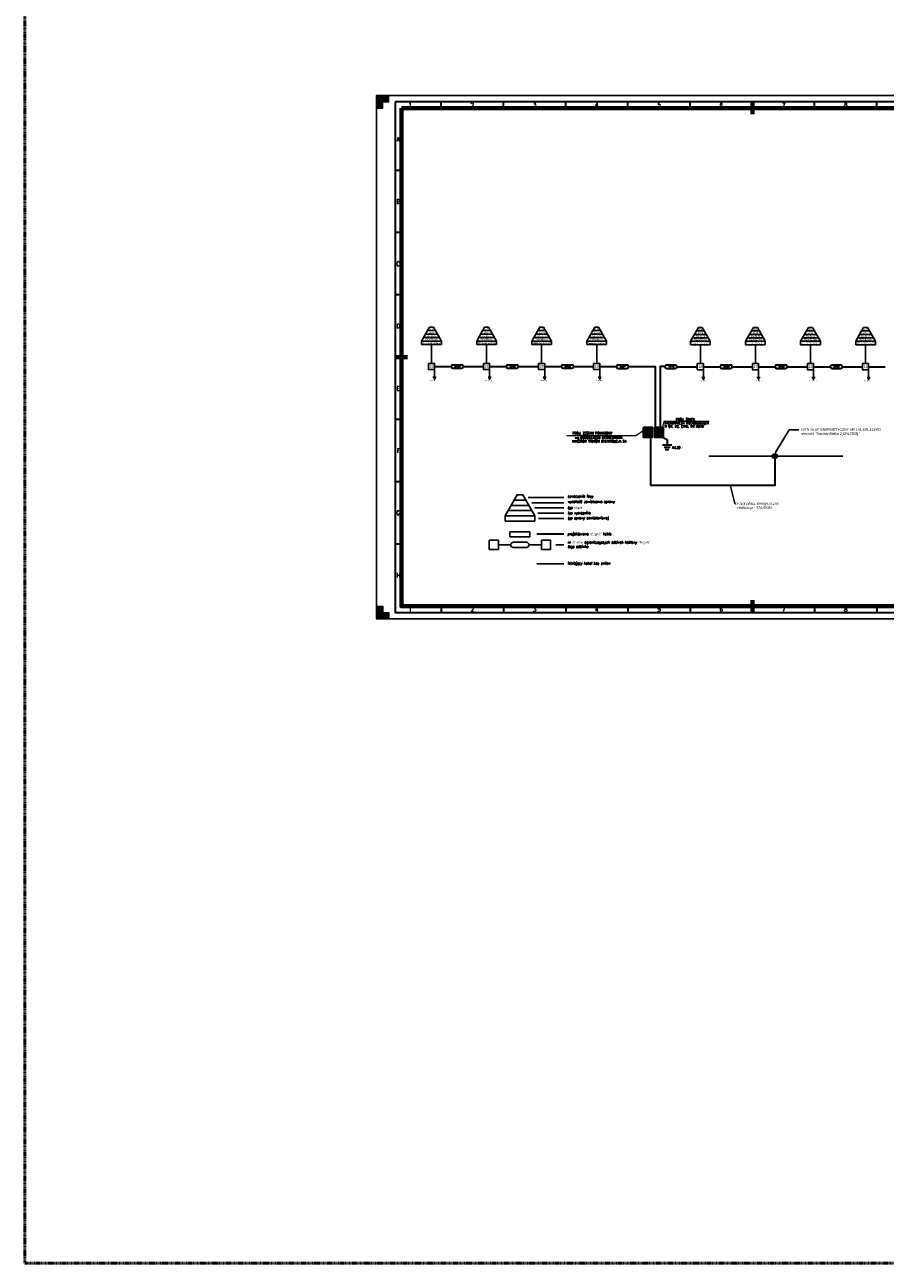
# Model space of a CAD drawing. Header units: metres. Extents: x 7168 to 12828, y 1523 to 3619.
# Tile 1 of 133: x 7168 to 7859, y 1523 to 2517. Entities that reach past the tile are written whole.
import ezdxf
from ezdxf import colors
from ezdxf.entities.mleader import LeaderData, LeaderLine
from ezdxf.enums import TextEntityAlignment as Align
from ezdxf.math import Vec2, Vec3

# ---------------------------------------------------------------- set-up
doc = ezdxf.new("R2010")
doc.units = ezdxf.units.M
doc.linetypes.add('DASHDOT', pattern=[1, 0.5, -0.25, 0, -0.25])
doc.linetypes.add('DASHEDX2', pattern=[1.5, 1, -0.5])
for name, color, linetype in [('!_Rysunek', 4, 'Continuous'), ('AL 4x25', 250, 'Continuous'), ('DIM', 7, 'Continuous'), ('EE_SYGOCHR_SYM', 1, 'Continuous'), ('EE_UZAB_SYM', 3, 'Continuous')]:
    doc.layers.add(name, color=color, linetype=linetype)
for name, color, linetype, lineweight in [('219-Linia granicy', 7, 'Continuous', 0), ('CP_FRAME', 217, 'Continuous', 70), ('CP_FRCENTR', 217, 'Continuous', 70), ('CP_FRMARK', 253, 'Continuous', 15), ('CP_FRREF', 251, 'Continuous', 35), ('CP_LINENORM', 251, 'Continuous', 25), ('CP_TEXTNORM', 53, 'Continuous', 25), ('el1', 1, 'Continuous', 35), ('proj. słupy', 1, 'Continuous', 30), ('słupy', 250, 'Continuous', 25)]:
    doc.layers.add(name, color=color, linetype=linetype, lineweight=lineweight)
doc.layers.add('schem', color=7, linetype='Continuous', lineweight=30, true_color=0x000000)
doc.styles.add('0STANDARD', font='simplex.shx', dxfattribs={"width": 0.9, "oblique": 5})
doc.styles.add('CP_TXTCON', font='ROMANS.SHX', dxfattribs={"width": 0.8})
doc.styles.add('SIMPLEX', font='simplex.shx', dxfattribs={"oblique": 15, "height": 6})
doc.styles.get("Standard").update_dxf_attribs({"font": 'arial.ttf'})

# ---------------------------------------------------------------- blocks, each defined once
blk = doc.blocks.new('*U47')
at = {"layer": 'słupy', "true_color": 0xffffff}
h = blk.add_hatch(color=7, dxfattribs=at)
edge = h.paths.add_edge_path()
edge.add_arc((0, 0), 2.46, 0, 360)
edge = h.paths.add_edge_path(flags=16)
edge.add_arc((0, 0), 1.48, 0, 360)
h = blk.add_hatch(color=7, dxfattribs=at)
h.set_gradient(color1=(255, 255, 255), tint=0.41, name='CYLINDER')
edge = h.paths.add_edge_path()
edge.add_arc((0, 0), 1.48, 0, 360)
at = {"layer": 'proj. słupy'}
for radius in [2.46, 1.48]:
    blk.add_circle((0, 0), radius, dxfattribs=at)
at = {"layer": 'słupy'}
blk.add_circle((0, 0), 2.46, dxfattribs=at)
blk = doc.blocks.new('CP_TEXTREFA2')
for p, q in [((-537, 405), (-537, 410)), ((-487, 405), (-487, 410)), ((-437, 405), (-437, 410)), ((-387, 405), (-387, 410)), ((-337, 405), (-337, 410)), ((-287, 410), (-287, 405)), ((-237, 405), (-237, 410)), ((-187, 405), (-187, 410)), ((-137, 405), (-137, 410)), ((-87, 405), (-87, 410)), ((-37, 405), (-37, 410)), ((-569, 355), (-574, 355)), ((-5, 355), (0, 355)), ((-569, 305), (-574, 305)), ((-5, 305), (0, 305)), ((-569, 255), (-574, 255)), ((-5, 255), (0, 255)), ((-574, 205), (-569, 205)), ((0, 205), (-5, 205)), ((-569, 155), (-574, 155)), ((-5, 155), (0, 155)), ((-569, 105), (-574, 105)), ((-5, 105), (0, 105)), ((-569, 55), (-574, 55)), ((-5, 55), (0, 55)), ((-537, 5), (-537, 0)), ((-487, 5), (-487, 0)), ((-437, 5), (-437, 0)), ((-387, 5), (-387, 0)), ((-337, 5), (-337, 0)), ((-287, 0), (-287, 5)), ((-237, 5), (-237, 0)), ((-187, 5), (-187, 0)), ((-137, 5), (-137, 0)), ((-87, 5), (-87, 0)), ((-37, 5), (-37, 0))]:
    blk.add_line(p, q)
for points in [[(-574, 410), (-574, 0), (0, 0), (0, 410)], [(-569, 405), (-569, 5), (-5, 5), (-5, 405)]]:
    blk.add_lwpolyline(points, close=True)
at = {"layer": 'CP_TEXTNORM', "linetype": 'ByBlock', "style": 'CP_TXTCON', "width": 0.8}
for s, p in [('1', (-562, 407.5)), ('2', (-512, 407.5)), ('3', (-462, 407.5)), ('4', (-412, 407.5)), ('5', (-362, 407.5)), ('6', (-312, 407.5)), ('7', (-262, 407.5)), ('8', (-212, 407.5)), ('9', (-162, 407.5)), ('10', (-112, 407.5)), ('11', (-62, 407.5)), ('12', (-12, 407.5)), ('A', (-571.5, 380)), ('A', (-2.5, 380)), ('B', (-571.5, 330)), ('B', (-2.5, 330)), ('C', (-571.5, 280)), ('C', (-2.5, 280)), ('D', (-571.5, 230)), ('D', (-2.5, 230)), ('E', (-571.5, 180)), ('E', (-2.5, 180)), ('F', (-571.5, 130)), ('F', (-2.5, 130)), ('G', (-571.5, 80)), ('G', (-2.5, 80)), ('H', (-571.5, 30)), ('H', (-2.5, 30)), ('1', (-562, 2.5)), ('2', (-512, 2.5)), ('3', (-462, 2.5)), ('4', (-412, 2.5)), ('5', (-362, 2.5)), ('6', (-312, 2.5)), ('7', (-262, 2.5)), ('8', (-212, 2.5)), ('9', (-162, 2.5)), ('10', (-112, 2.5)), ('11', (-62, 2.5)), ('A2', (-12, 2.5))]:
    blk.add_text(s, height=3.5, dxfattribs=at).set_placement(p, align=Align.MIDDLE)
blk = doc.blocks.new('2d_iso_5457_a2_zp5y')
at = {"layer": 'CP_FRMARK'}
for points in [[(10, 415), (10, 420), (0, 420), (0, 410), (5, 410), (5, 415)], [(589, 415), (589, 410), (594, 410), (594, 420), (584, 420), (584, 415)], [(5, 5), (5, 10), (0, 10), (0, 0), (10, 0), (10, 5)], [(589, 5), (584, 5), (584, 0), (589, 0), (594, 0), (594, 5), (594, 10), (589, 10)]]:
    blk.add_hatch(color=256, dxfattribs=at).paths.add_polyline_path(points)
blk.add_lwpolyline([(20, 410), (20, 10), (584, 10), (584, 410)], close=True)
at = {"layer": 'CP_FRCENTR'}
for p, q in [((302, 415), (302, 405)), ((15, 210), (25, 210)), ((589, 210), (579, 210)), ((302, 15), (302, 5))]:
    blk.add_line(p, q, dxfattribs=at)
at = {"layer": 'CP_FRMARK'}
for p, q in [((10, 420), (0, 420)), ((0, 420), (0, 410)), ((10, 415), (10, 420)), ((584, 415), (584, 420)), ((584, 420), (594, 420)), ((594, 420), (594, 410)), ((0, 410), (5, 410)), ((5, 415), (10, 415)), ((5, 410), (5, 415)), ((589, 415), (584, 415)), ((589, 410), (589, 415)), ((594, 410), (589, 410)), ((0, 0), (0, 10)), ((0, 10), (5, 10)), ((5, 10), (5, 5)), ((589, 10), (589, 5)), ((594, 10), (589, 10)), ((594, 0), (594, 10)), ((10, 0), (0, 0)), ((5, 5), (10, 5)), ((10, 5), (10, 0)), ((589, 5), (584, 5)), ((584, 0), (594, 0))]:
    blk.add_line(p, q, dxfattribs=at)
at = {"layer": 'CP_LINENORM'}
blk.add_lwpolyline([(594, 420), (594, 0), (0, 0), (0, 420)], close=True, dxfattribs=at)
at = {"layer": 'CP_FRREF'}
blk.add_blockref('CP_TEXTREFA2', (589, 5), dxfattribs=at)

msp = doc.modelspace()

# ---------------------------------------------------------------- hatches: boundary and pattern name
at = {"layer": '219-Linia granicy', "linetype": 'DASHEDX2', "lineweight": 0}
msp.add_hatch(color=7, dxfattribs=at).paths.add_polyline_path([(7671.791, 2194.26), (7665.045, 2194.26), (7665.045, 2186.131), (7671.791, 2186.131)])
at = {"layer": 'schem', "linetype": 'Continuous'}
h = msp.add_hatch(color=1, dxfattribs=at)
h.set_gradient(color1=(255, 0, 0), color2=(255, 0, 0))
h.paths.add_polyline_path([(7680.742, 2194.255), (7673.997, 2194.255), (7673.997, 2186.125), (7680.742, 2186.125)])

# ---------------------------------------------------------------- linework, layer by layer
at = {"layer": '!_Rysunek', "color": 6}
for p, q in [((7493.089, 2274.607), (7486.73, 2263.407)), ((7491.499, 2271.807), (7486.73, 2263.407)), ((7489.909, 2269.007), (7499.389, 2269.007)), ((7491.499, 2271.807), (7497.799, 2271.807)), ((7493.059, 2274.607), (7496.209, 2274.607)), ((7496.209, 2274.607), (7502.568, 2263.407)), ((7497.799, 2271.807), (7502.568, 2263.407)), ((7537.32, 2274.607), (7530.961, 2263.407)), ((7535.73, 2271.807), (7530.961, 2263.407)), ((7534.14, 2269.007), (7543.62, 2269.007)), ((7535.73, 2271.807), (7542.03, 2271.807)), ((7537.29, 2274.607), (7540.44, 2274.607)), ((7540.44, 2274.607), (7546.8, 2263.407)), ((7542.03, 2271.807), (7546.8, 2263.407)), ((7581.551, 2274.607), (7575.192, 2263.407)), ((7579.961, 2271.807), (7575.192, 2263.407)), ((7578.372, 2269.007), (7587.851, 2269.007)), ((7579.961, 2271.807), (7586.261, 2271.807)), ((7581.522, 2274.607), (7584.672, 2274.607)), ((7584.672, 2274.607), (7591.031, 2263.407)), ((7586.261, 2271.807), (7591.031, 2263.407)), ((7625.782, 2274.607), (7619.423, 2263.407)), ((7624.193, 2271.807), (7619.423, 2263.407)), ((7622.603, 2269.007), (7632.082, 2269.007)), ((7624.193, 2271.807), (7630.493, 2271.807)), ((7625.753, 2274.607), (7628.903, 2274.607)), ((7628.903, 2274.607), (7635.262, 2263.407)), ((7630.493, 2271.807), (7635.262, 2263.407)), ((7709.057, 2274.431), (7702.698, 2263.231)), ((7707.467, 2271.631), (7702.698, 2263.231)), ((7705.877, 2268.831), (7715.357, 2268.831)), ((7707.467, 2271.631), (7713.767, 2271.631)), ((7709.027, 2274.431), (7712.177, 2274.431)), ((7712.177, 2274.431), (7718.536, 2263.231)), ((7713.767, 2271.631), (7718.536, 2263.231)), ((7753.288, 2274.431), (7746.929, 2263.231)), ((7751.698, 2271.631), (7746.929, 2263.231)), ((7750.108, 2268.831), (7759.588, 2268.831)), ((7751.698, 2271.631), (7757.998, 2271.631)), ((7753.258, 2274.431), (7756.408, 2274.431)), ((7756.408, 2274.431), (7762.768, 2263.231)), ((7757.998, 2271.631), (7762.768, 2263.231)), ((7797.519, 2274.431), (7791.16, 2263.231)), ((7795.929, 2271.631), (7791.16, 2263.231)), ((7794.34, 2268.831), (7803.819, 2268.831)), ((7795.929, 2271.631), (7802.229, 2271.631)), ((7797.49, 2274.431), (7800.64, 2274.431)), ((7800.64, 2274.431), (7806.999, 2263.231)), ((7802.229, 2271.631), (7806.999, 2263.231)), ((7841.75, 2274.431), (7835.391, 2263.231)), ((7840.161, 2271.631), (7835.391, 2263.231)), ((7838.571, 2268.831), (7848.05, 2268.831)), ((7840.161, 2271.631), (7846.461, 2271.631)), ((7841.721, 2274.431), (7844.871, 2274.431)), ((7844.871, 2274.431), (7851.23, 2263.231)), ((7846.461, 2271.631), (7851.23, 2263.231)), ((7486.73, 2263.407), (7502.568, 2263.407)), ((7486.73, 2263.407), (7486.73, 2260.607)), ((7486.73, 2260.607), (7502.568, 2260.607)), ((7488.319, 2266.207), (7500.979, 2266.207)), ((7494.649, 2260.607), (7494.649, 2245.507)), ((7502.568, 2263.407), (7502.568, 2260.607)), ((7530.961, 2263.407), (7546.8, 2263.407)), ((7530.961, 2263.407), (7530.961, 2260.607)), ((7530.961, 2260.607), (7546.8, 2260.607)), ((7532.551, 2266.207), (7545.21, 2266.207)), ((7538.88, 2260.607), (7538.88, 2245.507)), ((7546.8, 2263.407), (7546.8, 2260.607)), ((7575.192, 2263.407), (7591.031, 2263.407)), ((7575.192, 2263.407), (7575.192, 2260.607)), ((7575.192, 2260.607), (7591.031, 2260.607)), ((7576.782, 2266.207), (7589.441, 2266.207)), ((7583.111, 2260.607), (7583.111, 2245.507)), ((7591.031, 2263.407), (7591.031, 2260.607)), ((7619.423, 2263.407), (7635.262, 2263.407)), ((7619.423, 2263.407), (7619.423, 2260.607)), ((7619.423, 2260.607), (7635.262, 2260.607)), ((7621.013, 2266.207), (7633.672, 2266.207)), ((7627.343, 2260.607), (7627.343, 2245.507)), ((7635.262, 2263.407), (7635.262, 2260.607)), ((7702.698, 2263.231), (7718.536, 2263.231)), ((7702.698, 2263.231), (7702.698, 2260.431)), ((7702.698, 2260.431), (7718.536, 2260.431)), ((7704.287, 2266.031), (7716.947, 2266.031)), ((7710.617, 2260.431), (7710.617, 2245.331)), ((7718.536, 2263.231), (7718.536, 2260.431)), ((7746.929, 2263.231), (7762.768, 2263.231)), ((7746.929, 2263.231), (7746.929, 2260.431)), ((7746.929, 2260.431), (7762.768, 2260.431)), ((7748.519, 2266.031), (7761.178, 2266.031)), ((7754.848, 2260.431), (7754.848, 2245.331)), ((7762.768, 2263.231), (7762.768, 2260.431)), ((7791.16, 2263.231), (7806.999, 2263.231)), ((7791.16, 2263.231), (7791.16, 2260.431)), ((7791.16, 2260.431), (7806.999, 2260.431)), ((7792.75, 2266.031), (7805.409, 2266.031)), ((7799.079, 2260.431), (7799.079, 2245.331)), ((7806.999, 2263.231), (7806.999, 2260.431)), ((7835.391, 2263.231), (7851.23, 2263.231)), ((7835.391, 2263.231), (7835.391, 2260.431)), ((7835.391, 2260.431), (7851.23, 2260.431)), ((7836.981, 2266.031), (7849.64, 2266.031)), ((7843.311, 2260.431), (7843.311, 2245.331)), ((7851.23, 2263.231), (7851.23, 2260.431)), ((7563.34, 2139.92), (7553.801, 2123.12)), ((7563.295, 2139.92), (7568.02, 2139.92)), ((7568.02, 2139.92), (7577.559, 2123.12)), ((7572.229, 2137.82), (7600.855, 2137.82)), ((7558.57, 2131.52), (7572.79, 2131.52)), ((7560.955, 2135.72), (7570.405, 2135.72)), ((7575.22, 2133.62), (7600.855, 2133.62)), ((7577.605, 2129.42), (7600.855, 2129.42)), ((7553.801, 2123.12), (7577.559, 2123.12)), ((7553.801, 2123.12), (7553.801, 2118.92)), ((7553.801, 2118.92), (7577.559, 2118.92)), ((7556.186, 2127.32), (7575.175, 2127.32)), ((7577.559, 2123.12), (7577.559, 2118.92)), ((7579.989, 2125.22), (7600.855, 2125.22)), ((7580.709, 2121.02), (7600.855, 2121.02)), ((7557.599, 2110.376), (7573.762, 2110.376)), ((7557.599, 2110.376), (7557.599, 2106.176)), ((7573.762, 2110.376), (7573.762, 2106.176)), ((7548.355, 2099.781), (7558.33, 2099.781)), ((7557.599, 2106.176), (7573.762, 2106.176)), ((7560.43, 2101.881), (7570.93, 2101.881)), ((7573.03, 2099.781), (7583.005, 2099.781)), ((7594.555, 2099.876), (7600.855, 2099.876)), ((7560.43, 2097.681), (7570.93, 2097.681)), ((7600.855, 2084.696), (7579.33, 2084.696))]:
    msp.add_line(p, q, dxfattribs=at)
at = {"layer": '!_Rysunek', "color": 6, "lineweight": 30}
for p, q in [((7497.099, 2243.057), (7510.457, 2243.057)), ((7511.857, 2244.457), (7518.857, 2244.457)), ((7511.857, 2241.657), (7518.857, 2241.657)), ((7520.257, 2243.057), (7536.43, 2243.057)), ((7541.33, 2243.057), (7554.688, 2243.057)), ((7556.088, 2244.457), (7563.088, 2244.457)), ((7556.088, 2241.657), (7563.088, 2241.657)), ((7564.488, 2243.057), (7580.661, 2243.057)), ((7585.561, 2243.057), (7598.92, 2243.057)), ((7600.32, 2244.457), (7607.32, 2244.457)), ((7600.32, 2241.657), (7607.32, 2241.657)), ((7608.72, 2243.057), (7624.893, 2243.057)), ((7629.793, 2242.933), (7643.151, 2242.933)), ((7644.551, 2244.333), (7651.551, 2244.333)), ((7644.551, 2241.533), (7651.551, 2241.533)), ((7683.554, 2244.281), (7690.554, 2244.281)), ((7683.554, 2241.481), (7690.554, 2241.481)), ((7691.954, 2242.881), (7708.127, 2242.881)), ((7713.067, 2242.881), (7726.425, 2242.881)), ((7727.825, 2244.281), (7734.825, 2244.281)), ((7727.825, 2241.481), (7734.825, 2241.481)), ((7736.225, 2242.881), (7752.398, 2242.881)), ((7757.298, 2242.881), (7770.656, 2242.881)), ((7772.056, 2244.281), (7779.056, 2244.281)), ((7772.056, 2241.481), (7779.056, 2241.481)), ((7780.456, 2242.881), (7796.629, 2242.881)), ((7801.529, 2242.881), (7814.888, 2242.881)), ((7816.288, 2244.281), (7823.288, 2244.281)), ((7816.288, 2241.481), (7823.288, 2241.481)), ((7824.688, 2242.881), (7840.861, 2242.881)), ((7845.761, 2242.881), (7859.119, 2242.881)), ((7600.855, 2108.276), (7579.33, 2108.276))]:
    msp.add_line(p, q, dxfattribs=at)
at = {"layer": '!_Rysunek', "color": 6}
for points in [[(7492.199, 2245.507), (7497.099, 2245.507), (7497.099, 2240.607), (7492.199, 2240.607)], [(7536.43, 2245.507), (7541.33, 2245.507), (7541.33, 2240.607), (7536.43, 2240.607)], [(7580.661, 2245.507), (7585.561, 2245.507), (7585.561, 2240.607), (7580.661, 2240.607)], [(7624.893, 2245.507), (7629.793, 2245.507), (7629.793, 2240.607), (7624.893, 2240.607)], [(7708.167, 2245.331), (7713.067, 2245.331), (7713.067, 2240.431), (7708.167, 2240.431)], [(7752.398, 2245.331), (7757.298, 2245.331), (7757.298, 2240.431), (7752.398, 2240.431)], [(7796.629, 2245.331), (7801.529, 2245.331), (7801.529, 2240.431), (7796.629, 2240.431)], [(7840.861, 2245.331), (7845.761, 2245.331), (7845.761, 2240.431), (7840.861, 2240.431)], [(7541.005, 2103.456), (7548.355, 2103.456), (7548.355, 2096.106), (7541.005, 2096.106)], [(7583.005, 2103.456), (7590.355, 2103.456), (7590.355, 2096.106), (7583.005, 2096.106)]]:
    msp.add_lwpolyline(points, close=True, dxfattribs=at)
at = {"layer": '!_Rysunek', "color": 6, "lineweight": 30}
for points in [[(7652.951, 2242.933), (7669.124, 2242.933), (7674.352, 2242.933), (7674.352, 2193.585)], [(7682.155, 2242.927), (7678.447, 2242.933), (7678.447, 2193.368)]]:
    msp.add_lwpolyline(points, dxfattribs=at)
for centre, start, end in [((7511.857, 2243.057), 90, 270), ((7518.857, 2243.057), 270, 90), ((7556.088, 2243.057), 90, 270), ((7563.088, 2243.057), 270, 90), ((7600.32, 2243.057), 90, 270), ((7607.32, 2243.057), 270, 90), ((7644.551, 2242.933), 90, 270), ((7651.551, 2242.933), 270, 90), ((7683.554, 2242.881), 90, 270), ((7690.554, 2242.881), 270, 90), ((7727.825, 2242.881), 90, 270), ((7734.825, 2242.881), 270, 90), ((7772.056, 2242.881), 90, 270), ((7779.056, 2242.881), 270, 90), ((7816.288, 2242.881), 90, 270), ((7823.288, 2242.881), 270, 90)]:
    msp.add_arc(centre, 1.4, start, end, dxfattribs=at)
at = {"layer": '!_Rysunek', "color": 6}
for centre, start, end in [((7560.43, 2099.781), 90, 270), ((7570.93, 2099.781), 270, 90)]:
    msp.add_arc(centre, 2.1, start, end, dxfattribs=at)
at = {"color": 6, "lineweight": -3}
for p, q in [((7497.099, 2234.362), (7497.099, 2237.777)), ((7541.33, 2234.362), (7541.33, 2237.777)), ((7585.561, 2234.362), (7585.561, 2237.777)), ((7629.793, 2234.362), (7629.793, 2237.777)), ((7713.067, 2234.186), (7713.067, 2237.601)), ((7757.298, 2234.186), (7757.298, 2237.601)), ((7801.529, 2234.186), (7801.529, 2237.601)), ((7498.353, 2234.362), (7495.845, 2234.362)), ((7497.991, 2233.735), (7496.207, 2233.735)), ((7497.629, 2233.108), (7496.569, 2233.108)), ((7497.268, 2232.482), (7496.93, 2232.482)), ((7542.584, 2234.362), (7540.076, 2234.362)), ((7542.222, 2233.735), (7540.438, 2233.735)), ((7541.861, 2233.108), (7540.8, 2233.108)), ((7541.499, 2232.482), (7541.162, 2232.482)), ((7586.815, 2234.362), (7584.307, 2234.362)), ((7586.454, 2233.735), (7584.669, 2233.735)), ((7586.092, 2233.108), (7585.031, 2233.108)), ((7585.73, 2232.482), (7585.393, 2232.482)), ((7631.047, 2234.362), (7628.538, 2234.362)), ((7630.685, 2233.735), (7628.9, 2233.735)), ((7630.323, 2233.108), (7629.262, 2233.108)), ((7629.961, 2232.482), (7629.624, 2232.482)), ((7714.321, 2234.186), (7711.813, 2234.186)), ((7713.959, 2233.559), (7712.175, 2233.559)), ((7713.597, 2232.932), (7712.537, 2232.932)), ((7713.236, 2232.306), (7712.898, 2232.306)), ((7758.552, 2234.186), (7756.044, 2234.186)), ((7758.19, 2233.559), (7756.406, 2233.559)), ((7757.829, 2232.932), (7756.768, 2232.932)), ((7757.467, 2232.306), (7757.13, 2232.306)), ((7802.783, 2234.186), (7800.275, 2234.186)), ((7802.422, 2233.559), (7800.637, 2233.559)), ((7802.06, 2232.932), (7800.999, 2232.932)), ((7801.698, 2232.306), (7801.361, 2232.306)), ((7846.291, 2232.932), (7845.23, 2232.932)), ((7845.929, 2232.306), (7845.592, 2232.306))]:
    msp.add_line(p, q, dxfattribs=at)
at = {"color": 0, "linetype": 'Continuous', "lineweight": 0}
for p, q in [((7681.292, 2198.939, 148.85), (7679.621, 2192.552, 148.85)), ((7665.963, 2192.211, 44253.356), (7658.779, 2187.265, 44253.356))]:
    msp.add_line(p, q, dxfattribs=at)
at = {"color": 0, "linetype": 'Continuous', "lineweight": 20}
for p, q in [((7717.739, 2198.939, 876.441), (7681.292, 2198.939, 148.85)), ((7658.779, 2187.265, 44253.356), (7603.445, 2187.265, 44253.356))]:
    msp.add_line(p, q, dxfattribs=at)
at = {"lineweight": 30, "ltscale": 100}
msp.add_line((7670.817, 2147.355), (7670.776, 2186.56, -384.979), dxfattribs=at)
at = {"color": 5}
msp.add_line((7717.47, 2171.053), (7825.04, 2171.053), dxfattribs=at)
at = {"color": 6, "linetype": 'DASHDOT', "lineweight": 50}
msp.add_lwpolyline([(7167.922, 3191.04), (12827.852, 3191.04), (12827.852, 1523.068), (7167.922, 1523.068)], close=True, dxfattribs=at)
at = {"lineweight": 30, "ltscale": 100}
msp.add_lwpolyline([(7770.386, 2171.053), (7770.386, 2147.355), (7670.817, 2147.355)], dxfattribs=at)
at = {"color": 1}
msp.add_3dface([(7450.42, 2460.487), (8044.42, 2460.487), (8044.42, 2040.487), (7450.42, 2040.487)], dxfattribs=at)
at = {"layer": 'EE_SYGOCHR_SYM', "color": 6}
for p, q in [((7845.761, 2234.186), (7845.761, 2237.601)), ((7847.015, 2234.186), (7844.506, 2234.186)), ((7846.653, 2233.559), (7844.868, 2233.559))]:
    msp.add_line(p, q, dxfattribs=at)
at = {"layer": 'EE_UZAB_SYM', "color": 6}
for p, q in [((7497.099, 2237.777), (7497.099, 2240.607)), ((7541.33, 2237.777), (7541.33, 2240.607)), ((7585.561, 2237.777), (7585.561, 2240.607)), ((7629.793, 2237.777), (7629.793, 2240.607)), ((7713.067, 2237.601), (7713.067, 2240.431)), ((7757.298, 2237.601), (7757.298, 2240.431)), ((7801.529, 2237.601), (7801.529, 2240.431)), ((7845.761, 2237.601), (7845.761, 2240.431))]:
    msp.add_line(p, q, dxfattribs=at)
at = {"layer": 'schem', "color": 1, "lineweight": 30}
for p, q in [((7680.2, 2180.01, -308023.308), (7687.584, 2180.01, -308023.308)), ((7680.742, 2186.125, 148.85), (7683.892, 2184.5, -308023.308)), ((7681.524, 2178.162, -308023.308), (7686.26, 2178.162, -308023.308)), ((7683.892, 2184.5, -308023.308), (7683.892, 2180.01, -308023.308)), ((7682.462, 2176.471, -308023.308), (7685.323, 2176.471, -308023.308))]:
    msp.add_line(p, q, dxfattribs=at)
at = {"layer": 'schem', "color": 7, "linetype": 'Continuous'}
for points in [[(7664.991, 2194.255), (7671.737, 2194.255), (7671.737, 2186.125), (7664.991, 2186.125)], [(7665.051, 2194.26), (7671.797, 2194.26), (7671.797, 2186.131), (7665.051, 2186.131)]]:
    msp.add_lwpolyline(points, close=True, dxfattribs=at)
at = {"layer": 'schem', "color": 1, "linetype": 'Continuous', "elevation": 148.85}
msp.add_lwpolyline([(7673.997, 2194.255), (7680.742, 2194.255), (7680.742, 2186.125), (7673.997, 2186.125)], close=True, dxfattribs=at)

# ---------------------------------------------------------------- block references
at = {"layer": 'AL 4x25', "ltscale": 1000, "xscale": 0.7500000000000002, "yscale": 0.7500000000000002, "zscale": 0.7500000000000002}
msp.add_blockref('*U47', (7770.386, 2171.053), dxfattribs=at)
at = {"layer": 'CP_FRAME'}
msp.add_blockref('2d_iso_5457_a2_zp5y', (7450.42, 2040.487), dxfattribs=at)

# ---------------------------------------------------------------- texts
at = {"layer": '!_Rysunek', "color": 6, "style": '0STANDARD'}
for s, insert, char_height, width, attachment_point in [('{\\FRoboto-Light|c238;SAL DL-10\\fArial|b1|i0|c0|p32; }', (7494.674, 2267.552), 1.1855, 15.83884, 5), ('{\\fArial|b0|i0|c238|p34;10 m}', (7494.674, 2270.352), 1.4, 15.83884, 5), ('{\\fArial|b0|i0|c238|p34;L1}', (7494.649, 2273.207), 1.4, 15.83884, 5), ('{\\FRoboto-Light|c238;SAL DL-10\\fArial|b1|i0|c0|p32; }', (7538.905, 2267.552), 1.1855, 15.83884, 5), ('{\\fArial|b0|i0|c238|p34;10 m}', (7538.905, 2270.352), 1.4, 15.83884, 5), ('{\\fArial|b0|i0|c238|p34;L3}', (7538.88, 2273.207), 1.4, 15.83884, 5), ('{\\FRoboto-Light|c238;SAL DL-10\\fArial|b1|i0|c0|p32; }', (7583.136, 2267.552), 1.1855, 15.83884, 5), ('{\\fArial|b0|i0|c238|p34;10 m}', (7583.136, 2270.352), 1.4, 15.83884, 5), ('{\\fArial|b0|i0|c238|p34;L2}', (7583.111, 2273.207), 1.4, 15.83884, 5), ('{\\FRoboto-Light|c238;SAL DL-10\\fArial|b1|i0|c0|p32; }', (7627.367, 2267.552), 1.1855, 15.83884, 5), ('{\\fArial|b0|i0|c238|p34;10 m}', (7627.367, 2270.352), 1.4, 15.83884, 5), ('{\\fArial|b0|i0|c238|p34;L1}', (7627.343, 2273.207), 1.4, 15.83884, 5), ('{\\FRoboto-Light|c238;SAL DL-10\\fArial|b1|i0|c0|p32; }', (7710.642, 2267.376), 1.1855, 15.83884, 5), ('{\\fArial|b0|i0|c238|p34;10 m}', (7710.642, 2270.176), 1.4, 15.83884, 5), ('{\\fArial|b0|i0|c238|p34;L1}', (7710.617, 2273.031), 1.4, 15.83884, 5), ('{\\FRoboto-Light|c238;SAL DL-10\\fArial|b1|i0|c0|p32; }', (7754.873, 2267.376), 1.1855, 15.83884, 5), ('{\\fArial|b0|i0|c238|p34;10 m}', (7754.873, 2270.176), 1.4, 15.83884, 5), ('{\\fArial|b0|i0|c238|p34;L2}', (7754.848, 2273.031), 1.4, 15.83884, 5), ('{\\FRoboto-Light|c238;SAL DL-10\\fArial|b1|i0|c0|p32; }', (7799.104, 2267.376), 1.1855, 15.83884, 5), ('{\\fArial|b0|i0|c238|p34;10 m}', (7799.104, 2270.176), 1.4, 15.83884, 5), ('{\\fArial|b0|i0|c238|p34;L3}', (7799.079, 2273.031), 1.4, 15.83884, 5), ('{\\FRoboto-Light|c238;SAL DL-10\\fArial|b1|i0|c0|p32; }', (7843.335, 2267.376), 1.1855, 15.83884, 5), ('{\\fArial|b0|i0|c238|p34;10 m}', (7843.335, 2270.176), 1.4, 15.83884, 5), ('{\\fArial|b0|i0|c238|p34;L1}', (7843.311, 2273.031), 1.4, 15.83884, 5), ('{\\T0.95;\\W0.7;\\FRoboto-Light|c238;\\H0.717949x;KUDDLE II LED 72-4000K LW}', (7494.674, 2261.952), 1.4, 18.2966, 5), ('{\\fRoboto|b0|i0|c238|p2;PRZYKRĘCANY}', (7494.674, 2264.743), 1.1855, 15.83884, 5), ('{\\T0.95;\\W0.7;\\FRoboto-Light|c238;\\H0.717949x;KUDDLE II LED 72-4000K LW}', (7538.905, 2261.952), 1.4, 18.2966, 5), ('{\\fRoboto|b0|i0|c238|p2;PRZYKRĘCANY}', (7538.905, 2264.743), 1.1855, 15.83884, 5), ('{\\T0.95;\\W0.7;\\FRoboto-Light|c238;\\H0.717949x;KUDDLE II LED 72-4000K LW}', (7583.136, 2261.952), 1.4, 18.2966, 5), ('{\\fRoboto|b0|i0|c238|p2;PRZYKRĘCANY}', (7583.136, 2264.743), 1.1855, 15.83884, 5), ('{\\T0.95;\\W0.7;\\FRoboto-Light|c238;\\H0.717949x;KUDDLE II LED 72-4000K LW}', (7627.367, 2261.952), 1.4, 18.2966, 5), ('{\\fRoboto|b0|i0|c238|p2;PRZYKRĘCANY}', (7627.367, 2264.743), 1.1855, 15.83884, 5), ('{\\T0.95;\\W0.7;\\FRoboto-Light|c238;\\H0.717949x;KUDDLE II LED 72-4000K LW}', (7710.642, 2261.776), 1.4, 18.2966, 5), ('{\\fRoboto|b0|i0|c238|p2;PRZYKRĘCANY}', (7710.642, 2264.567), 1.1855, 15.83884, 5), ('{\\T0.95;\\W0.7;\\FRoboto-Light|c238;\\H0.717949x;KUDDLE II LED 72-4000K LW}', (7754.873, 2261.776), 1.4, 18.2966, 5), ('{\\fRoboto|b0|i0|c238|p2;PRZYKRĘCANY}', (7754.873, 2264.567), 1.1855, 15.83884, 5), ('{\\T0.95;\\W0.7;\\FRoboto-Light|c238;\\H0.717949x;KUDDLE II LED 72-4000K LW}', (7799.104, 2261.776), 1.4, 18.2966, 5), ('{\\fRoboto|b0|i0|c238|p2;PRZYKRĘCANY}', (7799.104, 2264.567), 1.1855, 15.83884, 5), ('{\\T0.95;\\W0.7;\\FRoboto-Light|c238;\\H0.717949x;KUDDLE II LED 72-4000K LW}', (7843.335, 2261.776), 1.4, 18.2966, 5), ('{\\fRoboto|b0|i0|c238|p2;PRZYKRĘCANY}', (7843.335, 2264.567), 1.1855, 15.83884, 5), ('{\\fArial|b0|i0|c238|p34;22}', (7494.649, 2243.057), 2.1, 6.3, 5), ('{\\fArial|b0|i0|c238|p34;21}', (7538.88, 2243.057), 2.1, 6.3, 5), ('{\\fArial|b0|i0|c238|p34;20}', (7583.111, 2243.057), 2.1, 6.3, 5), ('{\\fArial|b0|i0|c238|p34;19}', (7627.343, 2243.057), 2.1, 6.3, 5), ('{\\fArial|b0|i0|c238|p34;18}', (7710.617, 2242.881), 2.1, 6.3, 5), ('{\\fArial|b0|i0|c238|p34;17}', (7754.848, 2242.881), 2.1, 6.3, 5), ('{\\fArial|b0|i0|c238|p34;16}', (7799.079, 2242.881), 2.1, 6.3, 5), ('{\\fArial|b0|i0|c238|p34;15}', (7843.311, 2242.881), 2.1, 6.3, 5), ('oznaczenie fazy', (7604.005, 2138.479), 2.1, 66.04567, 4), ('wysokość zawieszenia oprawy', (7604.005, 2134.279), 2.1, 66.04567, 4), ('typ słupa', (7604.005, 2129.42), 2.1, 66.04567, 4), ('typ wysięgnika', (7604.005, 2125.22), 2.1, 66.04567, 4), ('typ oprawy oświetleniowej', (7604.005, 2121.02), 2.1, 66.04567, 4), ('projektowana długość kabla', (7604.005, 2108.276), 2.1, 66.04567, 4), ('nr słupów ograniczajacych odcinek kablowy długość tego odcinka ', (7604.005, 2099.876), 2.1, 73.71419, 4), ('istniejący kabel bez zmian', (7604.005, 2084.696), 2.1, 66.04567, 4)]:
    msp.add_mtext(s, dxfattribs=dict(at, insert=insert, char_height=char_height, width=width, attachment_point=attachment_point))
at = {"layer": '!_Rysunek', "color": 6, "lineweight": -3, "char_height": 1.4, "width": 8.29713, "attachment_point": 5, "style": '0STANDARD'}
for s, insert in [('{\\T0.8;45/50}', (7515.357, 2243.057)), ('{\\T0.8;41/46}', (7559.588, 2243.057)), ('{\\T0.8;53/60}', (7603.82, 2243.057)), ('{\\T0.8;22/27}', (7648.051, 2242.933)), ('{\\T0.8;10/15}', (7687.054, 2242.881)), ('{\\T0.8;33/38}', (7731.325, 2242.881)), ('{\\T0.8;38/44}', (7775.556, 2242.881)), ('{\\T0.8;35/40}', (7819.788, 2242.881))]:
    msp.add_mtext(s, dxfattribs=dict(at, insert=insert))
at = {"color": 6, "lineweight": -3}
for s, p in [('R< 5 Ohm', (7493.674, 2231.297)), ('R< 30 Ohm', (7537.905, 2231.297)), ('R< 30 Ohm', (7582.136, 2231.297)), ('R< 30 Ohm', (7626.367, 2231.297)), ('R< 30 Ohm', (7709.642, 2231.121)), ('R< 30 Ohm', (7753.873, 2231.121)), ('R< 30 Ohm', (7798.104, 2231.121)), ('R< 30 Ohm', (7842.335, 2231.121))]:
    msp.add_text(s, height=0.7875, dxfattribs=at).set_placement(p)
at = {"layer": 'el1', "color": 7, "lineweight": 20, "insert": (7687.643, 2178.745, -286616.574), "char_height": 1.8, "width": 29.08837, "attachment_point": 1, "style": 'SIMPLEX'}
msp.add_mtext('R<30Ω', dxfattribs=at)
at = {"layer": 'schem', "color": 0, "linetype": 'Continuous', "lineweight": 20, "style": 'SIMPLEX', "width": 0.8}
for s, p in [('STEROWNICZA WOLNOSTOJĄCA', (7681.805, 2196.606, 539.324)), ('PROJ. SZAFA', (7690.782, 2199.61, 539.324)), ('PROJ. ZESTAW POMIAROWY', (7607.949, 2188.507, -2644.297)), ('W GR. DZ. EWID. NR 9049', (7681.805, 2194.042, 539.324)), (' INWESTOR TAURON DYSTRYBUCJA SA', (7606.343, 2182.005, -2644.297)), (' wg ODDZIELNEGO OPRACOWANIA', (7608.662, 2184.831, -2644.297))]:
    msp.add_text(s, height=2, dxfattribs=at).set_placement(p)

# ---------------------------------------------------------------- leaders
at = {"color": 5}
ml = msp.add_multileader_mtext('Standard', dxfattribs=at)
ml.set_content('ISTN SŁUP ENERGETYCZNY NR 101 KRL413953\\Psieci nN  "Kasina Wielka 2[KRL7283]"', color=5)
ml.set_leader_properties()
ml.build(insert=Vec2(0, 0))
ctx = ml.context
ctx.base_point, ctx.char_height, ctx.plane_origin = Vec3(7789.813, 2192.147), 2, Vec3(7769.277, 2171.053)
notes = []
notes.append((ctx, [(0, (1, 1, 0), (7781.813, 2192.147), (1, 0), 8, [(0, [(7769.277, 2171.053)], 0, [])])]))
ctx.mtext.insert, ctx.mtext.flow_direction = Vec3(7791.813, 2193.441), 5
at = {"layer": 'DIM', "color": 6}
ml = msp.add_multileader_mtext('Standard', dxfattribs=at)
ml.set_content('{\\C6;proj.przyłacz energetyczny \\P- realizacja - TAURON}', color=6)
ml.set_leader_properties()
ml.build(insert=Vec2(0, 0))
ml.multileader.update_dxf_attribs({"text_right_attachment_type": 6, "dogleg_length": 0.36, "arrow_head_size": 0.18})
ctx = ml.context
ctx.base_point, ctx.char_height, ctx.arrow_head_size, ctx.landing_gap_size, ctx.plane_origin = Vec3(7738.621, 2132.931), 2.1, 0.18, 0.09, Vec3(7734.729, 2147.209)
ctx.right_attachment = 6
notes.append((ctx, [(0, (1, 1, 0), (7738.261, 2132.931), (1, 0), 0.36, [(0, [(7734.729, 2147.209)], 0, [])])]))
ctx.mtext.insert, ctx.mtext.width, ctx.mtext.flow_direction = Vec3(7738.711, 2134.29), 35.08611, 5
for ctx, leaders in notes:
    for number, flags, end, landing, length, lines in leaders:
        leader = LeaderData()
        leader.index, (leader.has_last_leader_line, leader.has_dogleg_vector, leader.attachment_direction) = number, flags
        leader.last_leader_point, leader.dogleg_vector, leader.dogleg_length = Vec3(end), Vec3(landing), length
        for number, points, colour, breaks in lines:
            line = LeaderLine()
            line.index, line.vertices, line.color, line.breaks = number, Vec3.list(points), colors.encode_raw_color(colour), breaks
            leader.lines.append(line)
        ctx.leaders.append(leader)

doc.saveas('drawing.dxf')
